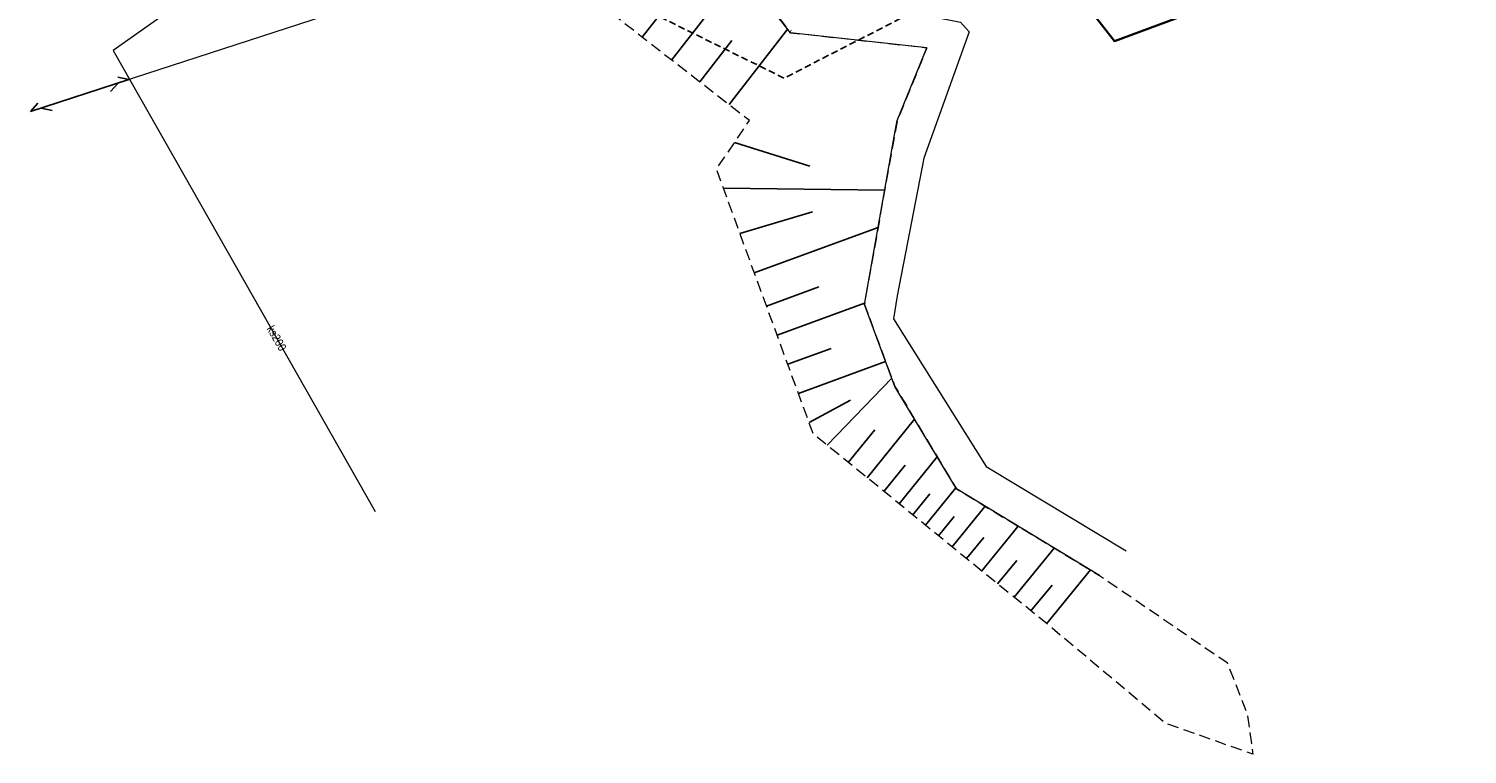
# Model space of a CAD drawing. Header units: metres. Extents: x 6597372 to 6597585, y 5494947 to 5495144.
# Tile 2 of 3: x 6597457 to 6597585, y 5494947 to 5495012. Entities that reach past the tile are written whole.
import ezdxf
from ezdxf.enums import TextEntityAlignment as Align

# ---------------------------------------------------------------- set-up
doc = ezdxf.new("R2010")
doc.units = ezdxf.units.M
doc.header["$MEASUREMENT"] = 0
for name, pattern in [('1.0_0.5', [1.5, 1, -0.5]), ('2', [0.9, 0.6, -0.3]), ('sutp_500', [0])]:
    doc.linetypes.add(name, pattern=pattern)
doc.layers.get('0').update_dxf_attribs({"color": 2, "linetype": 'CONTINUOUS', "lineweight": 5})
for name, color, linetype in [('000 Inne (niezydentyfikowane)', 7, 'CONTINUOUS'), ('ogrodzenie trwałe', 7, 'CONTINUOUS'), ('pikieta naturalna', 7, 'CONTINUOUS'), ('przewód kanalizacyjny', 7, 'CONTINUOUS'), ('przewód kanalizacyjny-Atr1', 7, 'CONTINUOUS'), ('przewód telekomunikacyjny napowietrzny', 7, 'CONTINUOUS'), ('skarpa nieumocniona', 7, 'CONTINUOUS'), ('woda płynąca', 7, 'CONTINUOUS'), ('Zakres', 7, 'CONTINUOUS')]:
    doc.layers.add(name, color=color, linetype=linetype)
doc.styles.get("Standard").update_dxf_attribs({"font": 'Working1250', "width": 0.75})
doc.linetypes.add('902-500', pattern='A,3.75,0,[1,ksztalty.shx,S=0.5,R=0,X=0,Y=0],3.75', length=7.5)

# ---------------------------------------------------------------- blocks, each defined once
blk = doc.blocks.new('PW01')
at = {"linetype": 'Continuous', "lineweight": 13}
h = blk.add_hatch(color=0, dxfattribs=at)
edge = h.paths.add_edge_path()
edge.add_arc((0, 0), 0.045, 0, 360)
blk = doc.blocks.new('SUTP')
at = {"color": 0, "linetype": 'Continuous'}
for p, q in [((0, 0), (0.866, 0.5)), ((0, 0), (9.232, 0)), ((1.866, -0.5), (1, 0)), ((7.366, -0.5), (8.232, 0)), ((9.232, 0), (8.366, 0.5))]:
    blk.add_line(p, q, dxfattribs=at)

msp = doc.modelspace()

# ---------------------------------------------------------------- linework, layer by layer
at = {"layer": '000 Inne (niezydentyfikowane)', "color": 7, "linetype": 'Continuous', "lineweight": 25, "flags": 128}
for points in [[(6597514.24, 5495008.98), (6597520.48, 5495017)], [(6597511.61, 5495011.02), (6597514.98, 5495015.36)], [(6597519.37, 5495005), (6597524.62, 5495011.76)], [(6597516.75, 5495007.03), (6597519.63, 5495010.73)], [(6597519.87, 5495001.62), (6597526.58, 5494999.49)], [(6597518.87, 5494997.54), (6597533.28, 5494997.37)], [(6597520.35, 5494993.5), (6597526.82, 5494995.43)], [(6597521.63, 5494989.99), (6597532.69, 5494994.03)], [(6597522.72, 5494987), (6597527.39, 5494988.71)], [(6597523.67, 5494984.4), (6597531.49, 5494987.26)], [(6597524.62, 5494981.81), (6597528.51, 5494983.23)], [(6597525.57, 5494979.21), (6597533.37, 5494982.06)], [(6597528.14, 5494974.57), (6597533.92, 5494980.58)], [(6597526.53, 5494976.6), (6597530.22, 5494978.59)], [(6597530.02, 5494973.04), (6597532.4, 5494975.96)], [(6597531.71, 5494971.67), (6597535.96, 5494976.9)], [(6597534.57, 5494969.35), (6597537.97, 5494973.54)], [(6597533.22, 5494970.45), (6597535.12, 5494972.79)], [(6597536.92, 5494967.44), (6597539.63, 5494970.78)], [(6597535.79, 5494968.36), (6597537.31, 5494970.23)], [(6597538.09, 5494966.49), (6597539.49, 5494968.22)], [(6597539.32, 5494965.49), (6597542.27, 5494969.12)], [(6597541.97, 5494963.34), (6597545.22, 5494967.34)], [(6597540.61, 5494964.44), (6597542.16, 5494966.34)], [(6597543.38, 5494962.19), (6597545.09, 5494964.28)], [(6597544.86, 5494960.99), (6597548.44, 5494965.39)], [(6597547.76, 5494958.63), (6597551.67, 5494963.44)], [(6597546.36, 5494959.77), (6597548.24, 5494962.07)]]:
    msp.add_lwpolyline(points, dxfattribs=at)
at = {"layer": 'ogrodzenie trwałe', "color": 7, "linetype": '902-500', "lineweight": 35, "flags": 128}
msp.add_lwpolyline([(6597538.44, 5495030.4), (6597543.14, 5495024.39), (6597553.82, 5495010.68), (6597575.39, 5495018.68), (6597582.89, 5495021.48), (6597577.18, 5495030.11), (6597579.52, 5495036.9), (6597585.35, 5495041.05), (6597578.01, 5495055.74)], dxfattribs=at)
at = {"layer": 'przewód kanalizacyjny', "color": 34, "linetype": 'Continuous', "lineweight": 18, "flags": 128}
msp.add_lwpolyline([(6597508.96, 5495041.32), (6597464.32, 5495009.83), (6597487.75, 5494968.65)], dxfattribs=at)
at = {"layer": 'przewód telekomunikacyjny napowietrzny', "color": 30, "linetype": 'sutp_500', "lineweight": 18, "flags": 128}
msp.add_lwpolyline([(6597501.63, 5495018.91), (6597456.94, 5495004.38)], dxfattribs=at)
at = {"layer": 'skarpa nieumocniona', "color": 7, "linetype": '1.0_0.5', "lineweight": 18, "flags": 128}
msp.add_lwpolyline([(6597497.56, 5495021.95), (6597479.56, 5495016.25), (6597506.1, 5495030.65), (6597509.31, 5495032.93), (6597511.12, 5495028.86), (6597524.88, 5495011.43), (6597537.06, 5495010.09), (6597534.41, 5495003.57), (6597534.16, 5495002.3), (6597531.47, 5494987.15), (6597534.2, 5494979.83), (6597539.69, 5494970.68), (6597552.49, 5494962.94), (6597558.32, 5494958.96), (6597563.89, 5494955.15), (6597565.68, 5494950.58), (6597566.19, 5494946.97), (6597558.36, 5494949.75), (6597548.24, 5494958.24), (6597526.9, 5494975.58), (6597518.25, 5494999.24), (6597521.2, 5495003.57)], close=True, dxfattribs=at)
msp.add_lwpolyline([(6597497.56, 5495021.95), (6597479.56, 5495016.25), (6597506.1, 5495030.65), (6597509.31, 5495032.93), (6597511.12, 5495028.86), (6597524.88, 5495011.43), (6597537.06, 5495010.09), (6597534.41, 5495003.57), (6597534.16, 5495002.3), (6597531.47, 5494987.15), (6597534.2, 5494979.83), (6597539.69, 5494970.68), (6597552.49, 5494962.94), (6597558.32, 5494958.96), (6597563.89, 5494955.15), (6597565.68, 5494950.58), (6597566.19, 5494946.97), (6597558.36, 5494949.75), (6597548.24, 5494958.24), (6597526.9, 5494975.58), (6597518.25, 5494999.24), (6597521.2, 5495003.57)], close=True, dxfattribs=at)
at = {"layer": 'woda płynąca', "color": 141, "linetype": 'Continuous', "lineweight": 18, "flags": 128}
for points in [[(6597512.16, 5495034.96), (6597513.98, 5495032.48), (6597518.62, 5495027.06), (6597527.1, 5495014.97), (6597540.05, 5495012.38), (6597540.84, 5495011.51), (6597536.79, 5495000.21), (6597534.41, 5494987.93), (6597534.07, 5494985.87), (6597542.35, 5494972.66), (6597554.86, 5494965.13)], [(6597552.49, 5494962.94), (6597539.69, 5494970.68), (6597534.2, 5494979.83), (6597531.47, 5494987.15), (6597534.16, 5495002.3), (6597534.41, 5495003.57), (6597537.06, 5495010.09), (6597524.88, 5495011.43), (6597511.12, 5495028.86), (6597509.31, 5495032.93)]]:
    msp.add_lwpolyline(points, dxfattribs=at)
at = {"layer": 'Zakres', "color": 5, "linetype": '2', "lineweight": 25, "flags": 128}
msp.add_lwpolyline([(6597468.55, 5495036.12), (6597500.3, 5495019.19), (6597524.29, 5495007.37), (6597577.03, 5495034.36), (6597554.27, 5495058.17), (6597545.28, 5495052.17), (6597527.64, 5495069.28)], close=True, dxfattribs=at)

# ---------------------------------------------------------------- block references
at = {"layer": 'pikieta naturalna', "color": 7, "linetype": 'Continuous', "lineweight": 13}
msp.add_blockref('PW01', (6597524.93, 5495011.63), dxfattribs=at)
at = {"layer": 'przewód telekomunikacyjny napowietrzny', "color": 30, "linetype": 'Continuous', "lineweight": 18, "rotation": 18.011}
msp.add_blockref('SUTP', (6597456.94, 5495004.38), dxfattribs=at)

# ---------------------------------------------------------------- texts
at = {"layer": 'przewód kanalizacyjny-Atr1', "color": 34, "width": 0.9}
msp.add_text('ks200', height=0.75, rotation=-60.362, dxfattribs=at).set_placement((6597478.35, 5494985.18), align=Align.MIDDLE_LEFT)

doc.saveas('drawing.dxf')
